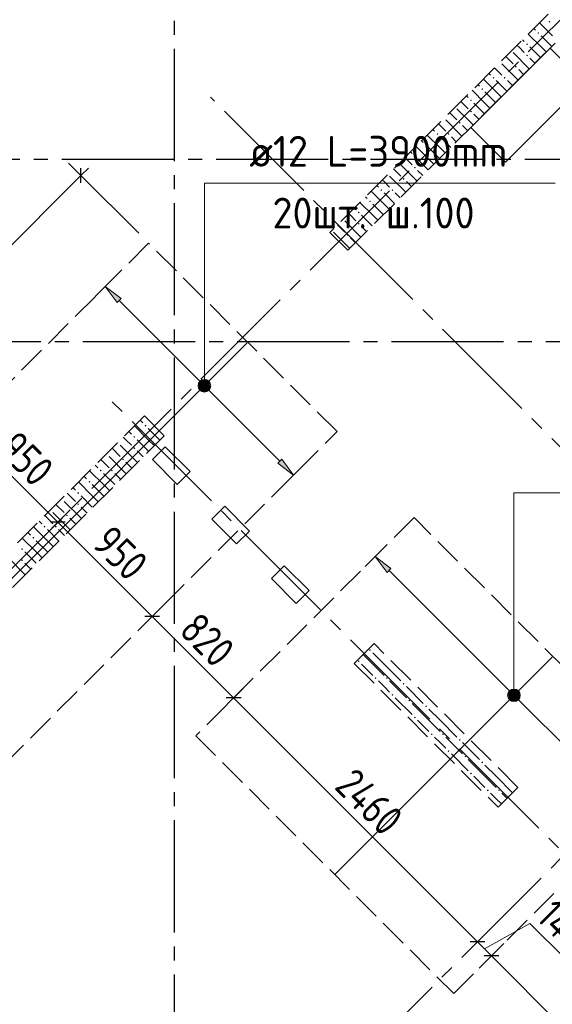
# Model space of a CAD drawing. Header units: millimetres. Extents: x 0 to 43617, y 0 to 59400.
# Tile 16 of 36: x 15224 to 19021, y 19808 to 26828. Entities that reach past the tile are written whole.
import ezdxf

# ---------------------------------------------------------------- set-up
doc = ezdxf.new("R2010")
doc.units = ezdxf.units.MM
doc.linetypes.add('______2', pattern=[270, 200, -70])
doc.linetypes.add('______5', pattern=[1100, 800, -100, 100, -100])
for name, color, linetype, lineweight in [('Standard', 7, 'Continuous', 25), ('ДОП Верх по У', 7, 'Continuous', 25), ('ЖБ Пилон', 180, 'Continuous', 25), ('Оси', 40, '______5', 18), ('Позиционная метка номер позиции', 7, 'Continuous', 13), ('Примечания', 7, 'Continuous', 25)]:
    doc.layers.add(name, color=color, linetype=linetype, lineweight=lineweight)
doc.layers.add('ЖБ Перекрытие верхний уровень', color=7, linetype='Continuous', lineweight=25, true_color=0xe0e0ff)
doc.layers.add('ЖБ Стена верхний уровень', color=7, linetype='Continuous', lineweight=25, true_color=0x006e00)
doc.styles.add('GOST 2.304-81', font='txt')
doc.styles.add('ISOCPEUR', font='txt')

msp = doc.modelspace()

# ---------------------------------------------------------------- hatches: boundary and pattern name
at = {"layer": 'ДОП Верх по У', "linetype": 'Continuous', "lineweight": 13, "transparency": 33554687}
for points in [[(15918.2, 24811.8), (15833.3, 24924.9), (15946.5, 24840.1)], [(17842.4, 22887.5), (17757.6, 23000.7), (17870.7, 22915.8)]]:
    msp.add_hatch(color=7, dxfattribs=at).paths.add_polyline_path(points, flags=16)
for points in [[(16504.4, 24227.4), (16530.9, 24253.9), (16513.9, 24244.3)], [(16530.9, 24253.9), (16504.4, 24227.4), (16504.4, 24208.3)], [(16530.9, 24253.9), (16504.4, 24208.3), (16550, 24253.9)], [(16550, 24253.9), (16504.4, 24208.3), (16513.9, 24191.3)], [(16550, 24253.9), (16513.9, 24191.3), (16567, 24244.3)], [(16567, 24244.3), (16513.9, 24191.3), (16530.9, 24181.8)], [(16567, 24244.3), (16530.9, 24181.8), (16576.5, 24227.4)], [(16576.5, 24227.4), (16530.9, 24181.8), (16550, 24181.8)], [(16576.5, 24227.4), (16550, 24181.8), (16576.5, 24208.3)], [(16576.5, 24208.3), (16550, 24181.8), (16567, 24191.3)], [(17063.7, 23666.3), (17176.8, 23581.4), (17092, 23694.6)], [(18711.5, 22020.3), (18738, 22046.8), (18721, 22037.2)], [(18738, 22046.8), (18711.5, 22020.3), (18711.5, 22001.2)], [(18738, 22046.8), (18711.5, 22001.2), (18757.1, 22046.8)], [(18757.1, 22046.8), (18711.5, 22001.2), (18721, 21984.2)], [(18757.1, 22046.8), (18721, 21984.2), (18774.1, 22037.2)], [(18774.1, 22037.2), (18721, 21984.2), (18738, 21974.7)], [(18774.1, 22037.2), (18738, 21974.7), (18783.6, 22020.3)], [(18783.6, 22020.3), (18738, 21974.7), (18757.1, 21974.7)], [(18783.6, 22020.3), (18757.1, 21974.7), (18783.6, 22001.2)], [(18783.6, 22001.2), (18757.1, 21974.7), (18774.1, 21984.2)]]:
    msp.add_hatch(color=7, dxfattribs=at).paths.add_polyline_path(points)
at = {"layer": 'ЖБ Пилон', "linetype": 'Continuous', "lineweight": 18, "transparency": 33554687}
for points in [[(16114.5, 23933.1), (16121, 23939.6), (16127.5, 23933.1), (16121, 23926.6)], [(15925.5, 23815), (15927.5, 23813.1), (15921, 23806.6), (15919, 23808.5)], [(16034.5, 23853.1), (16040.9, 23859.6), (16047.4, 23853.1), (16040.9, 23846.6)], [(15845.5, 23735), (15847.4, 23733.1), (15840.9, 23726.6), (15839, 23728.5)], [(16034.5, 23773.1), (16040.9, 23779.6), (16047.4, 23773.1), (16040.9, 23766.6)], [(15954.4, 23693.1), (15960.9, 23699.6), (15967.4, 23693.1), (15960.9, 23686.6)], [(15794.5, 23613.1), (15801, 23619.6), (15807.5, 23613.1), (15801, 23606.6)], [(15874.5, 23613.1), (15881, 23619.6), (15887.5, 23613.1), (15881, 23606.6)], [(15714.5, 23533.1), (15721, 23539.6), (15727.5, 23533.1), (15721, 23526.6)], [(15634.5, 23453.1), (15640.9, 23459.6), (15647.4, 23453.1), (15640.9, 23446.6)], [(15525.5, 23415), (15527.5, 23413.1), (15521, 23406.6), (15519, 23408.5)], [(15634.5, 23373.1), (15640.9, 23379.6), (15647.4, 23373.1), (15640.9, 23366.6)], [(15445.5, 23335), (15447.4, 23333.1), (15440.9, 23326.6), (15439, 23328.5)], [(15554.4, 23293.1), (15560.9, 23299.6), (15567.4, 23293.1), (15560.9, 23286.6)], [(15394.5, 23213.1), (15401, 23219.6), (15407.5, 23213.1), (15401, 23206.6)], [(15474.5, 23213.1), (15481, 23219.6), (15487.5, 23213.1), (15481, 23206.6)], [(15314.5, 23133.1), (15321, 23139.6), (15327.5, 23133.1), (15321, 23126.6)], [(15234.5, 23053.1), (15240.9, 23059.6), (15247.4, 23053.1), (15240.9, 23046.6)], [(15234.5, 22973.1), (15240.9, 22979.6), (15247.4, 22973.1), (15240.9, 22966.6)], [(17714.5, 22333.1), (17721, 22339.6), (17727.5, 22333.1), (17721, 22326.6)], [(17634.5, 22253.1), (17640.9, 22259.6), (17647.4, 22253.1), (17640.9, 22246.6)], [(17914.5, 22213.1), (17915.4, 22214.1), (17921.9, 22207.6), (17921, 22206.6)], [(17754.4, 22133.1), (17760.9, 22139.6), (17767.4, 22133.1), (17760.9, 22126.6)], [(17834.5, 22133.1), (17840.9, 22139.6), (17847.4, 22133.1), (17840.9, 22126.6)], [(17954.4, 22093.1), (17960.9, 22099.6), (17967.4, 22093.1), (17960.9, 22086.6)], [(18074.5, 22053.1), (18075.4, 22054.1), (18081.9, 22047.6), (18081, 22046.6)], [(17874.5, 22013.1), (17881, 22019.6), (17887.5, 22013.1), (17881, 22006.6)], [(17994.5, 21973.1), (18001, 21979.6), (18007.5, 21973.1), (18001, 21966.6)], [(18114.5, 21933.1), (18121, 21939.6), (18127.5, 21933.1), (18121, 21926.6)], [(18034.5, 21853.1), (18040.9, 21859.6), (18047.4, 21853.1), (18040.9, 21846.6)], [(18314.5, 21813.1), (18315.4, 21814.1), (18321.9, 21807.6), (18321, 21806.6)], [(18154.4, 21733.1), (18160.9, 21739.6), (18167.4, 21733.1), (18160.9, 21726.6)], [(18234.5, 21733.1), (18240.9, 21739.6), (18247.4, 21733.1), (18240.9, 21726.6)], [(18354.4, 21693.1), (18360.9, 21699.6), (18367.4, 21693.1), (18360.9, 21686.6)], [(18474.5, 21653.1), (18475.4, 21654.1), (18481.9, 21647.6), (18481, 21646.6)], [(18274.5, 21613.1), (18281, 21619.6), (18287.5, 21613.1), (18281, 21606.6)], [(18394.5, 21573.1), (18401, 21579.6), (18407.5, 21573.1), (18401, 21566.6)], [(18514.5, 21533.1), (18521, 21539.6), (18527.4, 21533.1), (18521, 21526.6)], [(18434.5, 21453.1), (18440.9, 21459.6), (18447.4, 21453.1), (18440.9, 21446.6)], [(18714.5, 21413.1), (18715.4, 21414.1), (18721.9, 21407.6), (18721, 21406.6)], [(18554.4, 21333.1), (18560.9, 21339.6), (18567.4, 21333.1), (18560.9, 21326.6)], [(18634.5, 21333.1), (18640.9, 21339.6), (18647.4, 21333.1), (18640.9, 21326.6)]]:
    msp.add_hatch(color=7, dxfattribs=at).paths.add_polyline_path(points, flags=16)
at = {"layer": 'ЖБ Стена верхний уровень', "linetype": 'Continuous', "lineweight": 18, "transparency": 33554687}
for points in [[(18994.5, 26813.1), (19001, 26819.6), (19007.5, 26813.1), (19001, 26806.6)], [(18914.5, 26733.1), (18921, 26739.6), (18927.4, 26733.1), (18921, 26726.6)], [(18834.5, 26653.1), (18840.9, 26659.6), (18847.4, 26653.1), (18840.9, 26646.6)], [(18834.5, 26573.1), (18840.9, 26579.6), (18847.4, 26573.1), (18840.9, 26566.6)], [(18754.4, 26493.1), (18760.9, 26499.6), (18767.4, 26493.1), (18760.9, 26486.6)], [(18594.5, 26413.1), (18601, 26419.6), (18607.5, 26413.1), (18601, 26406.6)], [(18674.5, 26413.1), (18681, 26419.6), (18687.5, 26413.1), (18681, 26406.6)], [(18514.5, 26333.1), (18521, 26339.6), (18527.4, 26333.1), (18521, 26326.6)], [(18434.5, 26253.1), (18440.9, 26259.6), (18447.4, 26253.1), (18440.9, 26246.6)], [(18434.5, 26173.1), (18440.9, 26179.6), (18447.4, 26173.1), (18440.9, 26166.6)], [(18354.4, 26093.1), (18360.9, 26099.6), (18367.4, 26093.1), (18360.9, 26086.6)], [(18194.5, 26013.1), (18201, 26019.6), (18207.5, 26013.1), (18201, 26006.6)], [(18274.5, 26013.1), (18281, 26019.6), (18287.5, 26013.1), (18281, 26006.6)], [(18114.5, 25933.1), (18121, 25939.6), (18127.5, 25933.1), (18121, 25926.6)], [(18034.5, 25853.1), (18040.9, 25859.6), (18047.4, 25853.1), (18040.9, 25846.6)], [(18034.5, 25773.1), (18040.9, 25779.6), (18047.4, 25773.1), (18040.9, 25766.6)], [(17954.4, 25693.1), (17960.9, 25699.6), (17967.4, 25693.1), (17960.9, 25686.6)], [(17794.5, 25613.1), (17801, 25619.6), (17807.5, 25613.1), (17801, 25606.6)], [(17874.5, 25613.1), (17881, 25619.6), (17887.5, 25613.1), (17881, 25606.6)], [(17714.5, 25533.1), (17721, 25539.6), (17727.5, 25533.1), (17721, 25526.6)], [(17634.5, 25453.1), (17640.9, 25459.6), (17647.4, 25453.1), (17640.9, 25446.6)], [(17634.5, 25373.1), (17640.9, 25379.6), (17647.4, 25373.1), (17640.9, 25366.6)], [(17554.4, 25293.1), (17560.9, 25299.6), (17567.4, 25293.1), (17560.9, 25286.6)]]:
    msp.add_hatch(color=7, dxfattribs=at).paths.add_polyline_path(points, flags=16)
at = {"layer": 'Позиционная метка номер позиции', "linetype": 'Continuous', "lineweight": 13, "transparency": 33554687}
for points in [[(16495.5, 24217.8), (16585.5, 24217.8), (16579.2, 24240.3)], [(16495.5, 24217.8), (16579.2, 24240.3), (16501.8, 24240.3)], [(16501.8, 24240.3), (16579.2, 24240.3), (16563, 24256.5)], [(16501.8, 24240.3), (16563, 24256.5), (16518, 24256.5)], [(16518, 24256.5), (16563, 24256.5), (16540.4, 24262.8)], [(16501.8, 24195.3), (16585.5, 24217.8), (16495.5, 24217.8)], [(16501.8, 24195.3), (16579.2, 24195.3), (16585.5, 24217.8)], [(16518, 24179.1), (16579.2, 24195.3), (16501.8, 24195.3)], [(16518, 24179.1), (16563, 24179.1), (16579.2, 24195.3)], [(16563, 24179.1), (16518, 24179.1), (16540.4, 24172.8)], [(18708.9, 22033.2), (18786.2, 22033.2), (18770, 22049.4)], [(18708.9, 22033.2), (18770, 22049.4), (18725, 22049.4)], [(18725, 22049.4), (18770, 22049.4), (18747.5, 22055.7)], [(18702.5, 22010.7), (18792.5, 22010.7), (18786.2, 22033.2)], [(18702.5, 22010.7), (18786.2, 22033.2), (18708.9, 22033.2)], [(18708.9, 21988.2), (18792.5, 22010.7), (18702.5, 22010.7)], [(18708.9, 21988.2), (18786.2, 21988.2), (18792.5, 22010.7)], [(18725, 21972), (18786.2, 21988.2), (18708.9, 21988.2)], [(18725, 21972), (18770, 21972), (18786.2, 21988.2)], [(18770, 21972), (18725, 21972), (18747.5, 21965.7)]]:
    msp.add_hatch(color=7, dxfattribs=at).paths.add_polyline_path(points)

# ---------------------------------------------------------------- linework, layer by layer
at = {"layer": 'Standard', "color": 251, "linetype": 'Continuous', "lineweight": -3, "true_color": 0x656565, "transparency": 33554687}
for p, q in [((15660.2, 25716.8), (15571.8, 25805.2)), ((15660.2, 25716.8), (15748.6, 25628.4)), ((15660.2, 25716.8), (16072, 25305)), ((15496.2, 23244.3), (15584.6, 23332.6)), ((15496.2, 23244.3), (15407.8, 23155.9)), ((15496.2, 23244.3), (15496.2, 23244.3)), ((16167.9, 22572.5), (16256.3, 22660.9)), ((16167.9, 22572.5), (16079.5, 22484.1)), ((16167.9, 22572.5), (16167.9, 22572.5)), ((16748.7, 21991.7), (16837.1, 22080.1)), ((16748.7, 21991.7), (16660.3, 21903.4)), ((16748.7, 21991.7), (16748.7, 21991.7)), ((18487.2, 20253.2), (18575.6, 20341.6)), ((18487.2, 20253.2), (18398.8, 20164.8)), ((18487.2, 20253.2), (18487.2, 20253.2)), ((18587.1, 20153.3), (18675.5, 20241.7)), ((18587.1, 20153.3), (18498.8, 20064.9)), ((18587.1, 20153.3), (18587.1, 20153.3))]:
    msp.add_line(p, q, dxfattribs=at)
at = {"layer": 'Standard', "color": 7, "linetype": 'Continuous', "lineweight": 25, "transparency": 33554687}
for p, q in [((15660.2, 25663.8), (15660.2, 25769.8)), ((15549.2, 23244.3), (15443.1, 23244.3)), ((16221, 22572.5), (16114.9, 22572.5)), ((16801.7, 21991.7), (16695.6, 21991.7)), ((18540.3, 20253.2), (18434.2, 20253.2)), ((18640.2, 20153.3), (18534.1, 20153.3))]:
    msp.add_line(p, q, dxfattribs=at)
at = {"layer": 'Standard', "color": 7, "linetype": 'Continuous', "lineweight": 13, "transparency": 33554687}
for p, q in [((15660.2, 25716.8), (15713.2, 25769.8)), ((12902.5, 22959.1), (15660.2, 25716.8)), ((15496.2, 23244.3), (14824.4, 23916)), ((16167.9, 22572.5), (15496.2, 23244.3)), ((16748.7, 21991.7), (16167.9, 22572.5)), ((18487.2, 20253.2), (16748.7, 21991.7)), ((18537.2, 20203.2), (18861.7, 20383.1)), ((18861.7, 20383.1), (19116.1, 20128.7)), ((18587.1, 20153.3), (18487.2, 20253.2)), ((19724.7, 19015.8), (18587.1, 20153.3))]:
    msp.add_line(p, q, dxfattribs=at)
at = {"layer": 'ДОП Верх по У', "color": 7, "linetype": 'Continuous', "lineweight": 13, "transparency": 33554687}
msp.add_line((16840.4, 25661.8), (18926.5, 25661.8), dxfattribs=at)
at = {"layer": 'ДОП Верх по У', "color": 251, "linetype": 'Continuous', "lineweight": 13, "true_color": 0x494949, "transparency": 33554687}
for p, q in [((15833.3, 24924.9), (15904.1, 24995.6)), ((15833.3, 24924.9), (15762.6, 24854.2)), ((15833.3, 24924.9), (15946.5, 24840.1)), ((15918.2, 24811.8), (15833.3, 24924.9)), ((15833.3, 24924.9), (15833.3, 24924.9)), ((15946.5, 24840.1), (15918.2, 24811.8)), ((15932.3, 24825.9), (16519.2, 24239)), ((16567, 24244.3), (16567, 24244.3)), ((16513.9, 24191.3), (16513.9, 24191.3)), ((16561.7, 24196.6), (17077.9, 23680.4)), ((17092, 23694.6), (17063.7, 23666.3)), ((17063.7, 23666.3), (17176.8, 23581.4)), ((17176.8, 23581.4), (17092, 23694.6)), ((17176.8, 23581.4), (17247.6, 23652.1)), ((17176.8, 23581.4), (17106.1, 23510.7)), ((17176.8, 23581.4), (17176.8, 23581.4)), ((17757.6, 23000.7), (17828.3, 23071.4)), ((17757.6, 23000.7), (17686.9, 22930)), ((17757.6, 23000.7), (17870.7, 22915.8)), ((17842.4, 22887.5), (17757.6, 23000.7)), ((17757.6, 23000.7), (17757.6, 23000.7)), ((17870.7, 22915.8), (17842.4, 22887.5)), ((17856.6, 22901.7), (18726.3, 22032)), ((18721, 21984.2), (18721, 21984.2)), ((18768.8, 21989.5), (19497.1, 21261.2)), ((18774.1, 22037.2), (18774.1, 22037.2))]:
    msp.add_line(p, q, dxfattribs=at)
at = {"layer": 'ДОП Верх по У', "color": 7, "linetype": 'Continuous', "lineweight": 18, "transparency": 33554687}
for p, q in [((14096.3, 21773.7), (16845.6, 24522.9)), ((17473.5, 20736.6), (19020.6, 22283.8))]:
    msp.add_line(p, q, dxfattribs=at)
at = {"layer": 'ДОП Верх по У', "color": 251, "linetype": 'Continuous', "lineweight": 13, "true_color": 0x494949, "transparency": 33554687}
for centre in [(16540.4, 24217.8), (18747.5, 22010.7)]:
    msp.add_circle(centre, 37.5, dxfattribs=at)
at = {"layer": 'ЖБ Перекрытие верхний уровень', "color": 7, "linetype": 'Continuous', "lineweight": 18, "transparency": 33554687}
for p, q in [((19005, 26625.8), (18439.3, 26060.1)), ((19252.5, 26378.3), (19005, 26625.8)), ((18686.8, 25812.6), (19252.5, 26378.3)), ((18439.3, 26060.1), (18686.8, 25812.6)), ((16261.4, 23783.2), (16169.5, 23691.3)), ((16438.2, 23606.5), (16261.4, 23783.2)), ((16169.5, 23691.3), (16346.3, 23514.5)), ((16346.3, 23514.5), (16438.2, 23606.5)), ((16685.7, 23359), (16593.8, 23267.1)), ((16862.5, 23182.2), (16685.7, 23359)), ((16593.8, 23267.1), (16770.6, 23090.3)), ((16770.6, 23090.3), (16862.5, 23182.2)), ((17110, 22934.7), (17018, 22842.8)), ((17286.7, 22757.9), (17110, 22934.7)), ((17018, 22842.8), (17194.8, 22666)), ((17194.8, 22666), (17286.7, 22757.9))]:
    msp.add_line(p, q, dxfattribs=at)
at = {"layer": 'ЖБ Пилон', "color": 253, "linetype": '______2', "lineweight": 13, "true_color": 0xa0a0a0, "transparency": 33554687}
for p, q in [((16112.9, 24002.4), (14840.1, 22729.7)), ((16254.4, 23861), (16112.9, 24002.4)), ((14981.6, 22588.2), (16254.4, 23861)), ((17749.9, 22379.6), (17608.5, 22238.2)), ((18775.2, 21354.3), (17749.9, 22379.6)), ((17608.5, 22238.2), (18633.8, 21212.9)), ((18633.8, 21212.9), (18775.2, 21354.3))]:
    msp.add_line(p, q, dxfattribs=at)
at = {"layer": 'ЖБ Пилон', "color": 9, "linetype": 'Continuous', "lineweight": 18, "true_color": 0xc7c7c7, "transparency": 33554687}
for p, q in [((16082.3, 23971.8), (16101, 23953.1)), ((16002.3, 23891.8), (16021, 23873.1)), ((16140.9, 23833.1), (16042.3, 23931.8)), ((16140.9, 23913.1), (16221, 23833.1)), ((15981, 23833.1), (15962.3, 23851.8)), ((16021, 23793.1), (15981, 23833.1)), ((16060.9, 23833.1), (16140.9, 23753.1)), ((16140.9, 23833.1), (16183.7, 23790.4)), ((16221, 23833.1), (16223.7, 23830.4)), ((15882.3, 23771.8), (15940.9, 23713.1)), ((15940.9, 23793.1), (16060.9, 23673.1)), ((16060.9, 23753.1), (16103.7, 23710.4)), ((15821, 23673.1), (15802.3, 23691.8)), ((15860.9, 23633.1), (15821, 23673.1)), ((15860.9, 23713.1), (15981, 23593.1)), ((15981, 23673.1), (16023.7, 23630.4)), ((15821, 23513.1), (15722.3, 23611.8)), ((15762.3, 23651.8), (15781, 23633.1)), ((15821, 23593.1), (15901, 23513.1)), ((15901, 23593.1), (15943.7, 23550.4)), ((15740.9, 23433.1), (15642.3, 23531.8)), ((15682.3, 23571.8), (15701, 23553.1)), ((15581, 23433.1), (15562.3, 23451.8)), ((15602.3, 23491.8), (15621, 23473.1)), ((15740.9, 23513.1), (15821, 23433.1)), ((15821, 23513.1), (15863.7, 23470.4)), ((15540.9, 23393.1), (15660.9, 23273.1)), ((15621, 23393.1), (15581, 23433.1)), ((15660.9, 23433.1), (15740.9, 23353.1)), ((15740.9, 23433.1), (15783.7, 23390.4)), ((15821, 23433.1), (15823.7, 23430.4)), ((15460.9, 23313.1), (15581, 23193.1)), ((15482.3, 23371.8), (15540.9, 23313.1)), ((15660.9, 23353.1), (15703.7, 23310.4)), ((15362.3, 23251.8), (15381, 23233.1)), ((15421, 23273.1), (15402.3, 23291.8)), ((15460.9, 23233.1), (15421, 23273.1)), ((15581, 23273.1), (15623.7, 23230.4)), ((15282.3, 23171.8), (15301, 23153.1)), ((15421, 23113.1), (15322.3, 23211.8)), ((15421, 23193.1), (15501, 23113.1)), ((15501, 23193.1), (15543.7, 23150.4)), ((15340.9, 23033.1), (15242.3, 23131.8)), ((15340.9, 23113.1), (15421, 23033.1)), ((15421, 23113.1), (15463.7, 23070.4)), ((15260.9, 23033.1), (15340.9, 22953.1)), ((15340.9, 23033.1), (15383.7, 22990.4)), ((15421, 23033.1), (15423.7, 23030.4)), ((15140.9, 22993.1), (15260.9, 22873.1)), ((15260.9, 22953.1), (15303.7, 22910.4)), ((17740.9, 22233.1), (17672.2, 22301.9)), ((17740.9, 22313.1), (17821, 22233.1)), ((17660.9, 22233.1), (17740.9, 22153.1)), ((17740.9, 22233.1), (17821, 22153.1)), ((17821, 22233.1), (17940.9, 22113.1)), ((17821, 22073.1), (17781, 22113.1)), ((17860.9, 22113.1), (17981, 21993.1)), ((17860.9, 22033.1), (17821, 22073.1)), ((17981, 22073.1), (18101, 21953.1)), ((17901, 21993.1), (18021, 21873.1)), ((18140.9, 21833.1), (18021, 21953.1)), ((18140.9, 21913.1), (18221, 21833.1)), ((18060.9, 21833.1), (18140.9, 21753.1)), ((18140.9, 21833.1), (18221, 21753.1)), ((18221, 21833.1), (18340.9, 21713.1)), ((18221, 21673.1), (18181, 21713.1)), ((18260.9, 21713.1), (18381, 21593.1)), ((18260.9, 21633.1), (18221, 21673.1)), ((18381, 21673.1), (18501, 21553.1)), ((18301, 21593.1), (18421, 21473.1)), ((18540.9, 21433.1), (18421, 21553.1)), ((18540.9, 21513.1), (18621, 21433.1)), ((18460.9, 21433.1), (18540.9, 21353.1)), ((18540.9, 21433.1), (18621, 21353.1)), ((18621, 21433.1), (18737.5, 21316.6)), ((18621, 21273.1), (18581, 21313.1)), ((18657.5, 21236.6), (18621, 21273.1)), ((18660.9, 21313.1), (18697.5, 21276.6))]:
    msp.add_line(p, q, dxfattribs=at)
at = {"layer": 'ЖБ Стена верхний уровень', "color": 251, "linetype": '______2', "lineweight": 13, "true_color": 0x656565, "transparency": 33554687}
for p, q in [((23191.1, 31066.4), (17435.2, 25310.6)), ((17562.5, 25183.3), (23318.4, 30939.2)), ((17435.2, 25310.6), (17562.5, 25183.3))]:
    msp.add_line(p, q, dxfattribs=at)
at = {"layer": 'ЖБ Стена верхний уровень', "color": 9, "linetype": 'Continuous', "lineweight": 18, "true_color": 0xc7c7c7, "transparency": 33554687}
for p, q in [((18889.4, 26764.7), (18901, 26753.1)), ((19021, 26713.1), (18929.4, 26804.7)), ((18809.4, 26684.7), (18821, 26673.1)), ((18940.9, 26633.1), (18849.4, 26724.7)), ((18940.9, 26713.1), (19016.6, 26637.4)), ((18781, 26633.1), (18769.4, 26644.7)), ((18821, 26593.1), (18781, 26633.1)), ((18860.9, 26633.1), (18936.6, 26557.4)), ((18940.9, 26633.1), (18976.6, 26597.4)), ((18689.4, 26564.7), (18740.9, 26513.1)), ((18740.9, 26593.1), (18856.6, 26477.4)), ((18860.9, 26553.1), (18896.6, 26517.4)), ((18621, 26473.1), (18609.4, 26484.7)), ((18660.9, 26433.1), (18621, 26473.1)), ((18660.9, 26513.1), (18776.6, 26397.4)), ((18781, 26473.1), (18816.6, 26437.4)), ((18621, 26313.1), (18529.4, 26404.7)), ((18569.4, 26444.7), (18581, 26433.1)), ((18489.4, 26364.7), (18501, 26353.1)), ((18621, 26393.1), (18696.6, 26317.4)), ((18701, 26393.1), (18736.6, 26357.4)), ((18409.4, 26284.7), (18421, 26273.1)), ((18540.9, 26233.1), (18449.4, 26324.7)), ((18540.9, 26313.1), (18616.6, 26237.4)), ((18621, 26313.1), (18656.6, 26277.4)), ((18340.9, 26193.1), (18456.6, 26077.4)), ((18381, 26233.1), (18369.4, 26244.7)), ((18421, 26193.1), (18381, 26233.1)), ((18460.9, 26233.1), (18536.6, 26157.4)), ((18540.9, 26233.1), (18576.6, 26197.4)), ((18289.4, 26164.7), (18340.9, 26113.1)), ((18460.9, 26153.1), (18496.6, 26117.4)), ((18169.4, 26044.7), (18181, 26033.1)), ((18221, 26073.1), (18209.4, 26084.7)), ((18260.9, 26033.1), (18221, 26073.1)), ((18260.9, 26113.1), (18376.6, 25997.4)), ((18381, 26073.1), (18416.6, 26037.4)), ((18221, 25913.1), (18129.4, 26004.7)), ((18221, 25993.1), (18296.6, 25917.4)), ((18301, 25993.1), (18336.6, 25957.4)), ((18140.9, 25833.1), (18049.4, 25924.7)), ((18089.4, 25964.7), (18101, 25953.1)), ((18140.9, 25913.1), (18216.6, 25837.4)), ((18221, 25913.1), (18256.6, 25877.4)), ((17981, 25833.1), (17969.4, 25844.7)), ((18009.4, 25884.7), (18021, 25873.1)), ((17889.4, 25764.7), (17940.9, 25713.1)), ((17940.9, 25793.1), (18056.6, 25677.4)), ((18021, 25793.1), (17981, 25833.1)), ((18060.9, 25833.1), (18136.6, 25757.4)), ((18140.9, 25833.1), (18176.6, 25797.4)), ((17860.9, 25713.1), (17976.6, 25597.4)), ((18060.9, 25753.1), (18096.6, 25717.4)), ((17769.4, 25644.7), (17781, 25633.1)), ((17821, 25673.1), (17809.4, 25684.7)), ((17860.9, 25633.1), (17821, 25673.1)), ((17981, 25673.1), (18016.6, 25637.4)), ((17689.4, 25564.7), (17701, 25553.1)), ((17821, 25513.1), (17729.4, 25604.7)), ((17821, 25593.1), (17896.6, 25517.4)), ((17901, 25593.1), (17936.6, 25557.4)), ((17609.4, 25484.7), (17621, 25473.1)), ((17740.9, 25433.1), (17649.4, 25524.7)), ((17740.9, 25513.1), (17816.7, 25437.4)), ((17821, 25513.1), (17856.6, 25477.4)), ((17581, 25433.1), (17569.4, 25444.7)), ((17621, 25393.1), (17581, 25433.1)), ((17660.9, 25433.1), (17736.6, 25357.4)), ((17740.9, 25433.1), (17776.6, 25397.4)), ((17489.4, 25364.7), (17540.9, 25313.1)), ((17540.9, 25393.1), (17656.6, 25277.4)), ((17660.9, 25353.1), (17696.6, 25317.4)), ((17460.9, 25313.1), (17576.6, 25197.4)), ((17581, 25273.1), (17616.6, 25237.4))]:
    msp.add_line(p, q, dxfattribs=at)
at = {"layer": 'Оси', "color": 8, "linetype": '______5', "lineweight": -3, "transparency": 33554687}
for p, q in [((16324, 57420), (16324, 7100)), ((9515.6, 17263.7), (28171.9, 35920)), ((12153.1, 13919.1), (31163, 32929)), ((23471.2, 19387.8), (16584.2, 26274.8)), ((29524, 25830), (3600, 25830)), ((34074, 24530), (3600, 24530)), ((34074, 24530), (3600, 24530)), ((22035.7, 17952.3), (15819.6, 24168.5))]:
    msp.add_line(p, q, dxfattribs=at)
at = {"layer": 'Позиционная метка номер позиции', "color": 7, "linetype": 'Continuous', "lineweight": 13, "transparency": 33554687}
for p, q in [((16540.4, 24262.8), (16540.4, 24262.8)), ((16495.5, 24217.8), (16495.5, 24217.8)), ((16540.4, 24172.8), (16540.4, 24172.8)), ((16585.5, 24217.8), (16585.5, 24217.8)), ((18747.5, 22055.7), (18747.5, 22055.7)), ((18702.5, 22010.7), (18702.5, 22010.7)), ((18792.5, 22010.7), (18792.5, 22010.7)), ((18747.5, 21965.7), (18747.5, 21965.7))]:
    msp.add_line(p, q, dxfattribs=at)
for points in [[(16540.4, 24217.8), (16540.4, 25661.8), (19040.4, 25661.8)], [(18747.5, 22010.7), (18747.5, 23454.7), (21247.5, 23454.7)]]:
    msp.add_lwpolyline(points, dxfattribs=at)
for centre in [(16540.4, 24217.8), (18747.5, 22010.7)]:
    msp.add_circle(centre, 45, dxfattribs=at)
at = {"layer": 'Примечания', "color": 7, "linetype": '______2', "lineweight": 18, "transparency": 33554687}
for p, q in [((16142.7, 25234.3), (13385, 22476.6)), ((17486.2, 23890.8), (16142.7, 25234.3)), ((14728.5, 21133.1), (17486.2, 23890.8)), ((18034.9, 23278), (16479.3, 21722.4)), ((19873.4, 21439.5), (18034.9, 23278)), ((16479.3, 21722.4), (18317.7, 19883.9)), ((18317.7, 19883.9), (19873.4, 21439.5))]:
    msp.add_line(p, q, dxfattribs=at)

# ---------------------------------------------------------------- texts
at = {"layer": 'Standard', "color": 7, "linetype": 'Continuous', "lineweight": 25, "transparency": 33554687, "char_height": 220, "attachment_point": 7, "rotation": 315, "style": 'GOST 2.304-81'}
for s, insert, width in [('950', (15057.4, 23753.7), 516.388), ('950', (15729.2, 23082), 516.388), ('820', (16349.9, 22461.2), 531.968), ('2460', (17459.8, 21351.4), 672.625), ('140', (18897.1, 20418.5), 485.081)]:
    msp.add_mtext(s, dxfattribs=dict(at, insert=insert, width=width))
at = {"layer": 'ДОП Верх по У', "color": 7, "linetype": 'Continuous', "lineweight": 13, "transparency": 33554687, "char_height": 220, "attachment_point": 7, "style": 'ISOCPEUR'}
for s, insert, width in [('\\W0.96;ø12 L=3900mm ', (16860.4, 25779.2), 2150.523), ('\\W0.95;20шт. ш.100 ', (17025.5, 25339.1), 1819.893)]:
    msp.add_mtext(s, dxfattribs=dict(at, insert=insert, width=width))

doc.saveas('drawing.dxf')
